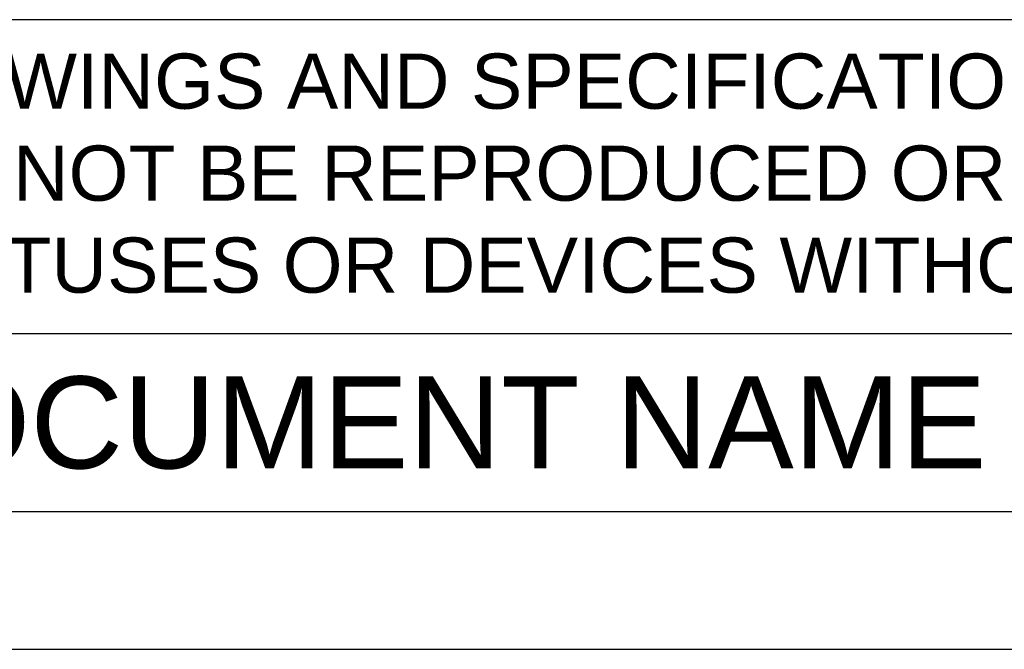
# Model space of a CAD drawing. Header units: millimetres. Extents: x 0 to 1105, y 0 to 772.
# Tile 2 of 58: x 89 to 228, y 0 to 89. Entities that reach past the tile are written whole.
import ezdxf

# ---------------------------------------------------------------- set-up
doc = ezdxf.new("R2010")
doc.units = ezdxf.units.MM
doc.header["$LTSCALE"] = 60.775
doc.layers.get('0').update_dxf_attribs({"linetype": 'CONTINUOUS'})
doc.layers.add('DIM', color=7, linetype='CONTINUOUS')
doc.styles.add('TEXTSTYLE_2', font='arial.ttf')

msp = doc.modelspace()

# ---------------------------------------------------------------- linework, layer by layer
at = {"color": 3, "linetype": 'Continuous'}
for p, q in [((526.5, 88.99), (19.5, 88.99)), ((526.5, 44.57), (19.5, 44.57)), ((19.5, 19.5), (526.5, 19.5))]:
    msp.add_line(p, q, dxfattribs=at)
at = {"color": 7, "linetype": 'Continuous'}
msp.add_line((0, 0), (1105, 0), dxfattribs=at)
at = {"color": 4, "linetype": 'Continuous'}
msp.add_line((0, 0), (546, 0), dxfattribs=at)

# ---------------------------------------------------------------- texts
at = {"color": 1, "linetype": 'Continuous', "insert": (24.68, 84.21), "char_height": 7.8, "width": 503.3175, "attachment_point": 1, "style": 'TEXTSTYLE_2'}
msp.add_mtext('THESE DRAWINGS AND SPECIFICATIONS ARE THE PROPERTY OF DELTA ELECTRONICS, INC. \\P{\\W1.0;AND SHALL NOT BE REPRODUCED OR USED AS THE BASIS FOR THE MANUFACTURE OR SELL }\\POF APPARATUSES OR DEVICES WITHOUT PERMISSION.', dxfattribs=at)
at = {"layer": 'DIM', "color": 6, "linetype": 'Continuous', "insert": (144.69, 38.57), "char_height": 13, "width": 162.0892, "attachment_point": 2, "line_spacing_factor": 0.9, "style": 'TEXTSTYLE_2'}
msp.add_mtext('DOCUMENT NAME', dxfattribs=at)

doc.saveas('drawing.dxf')
